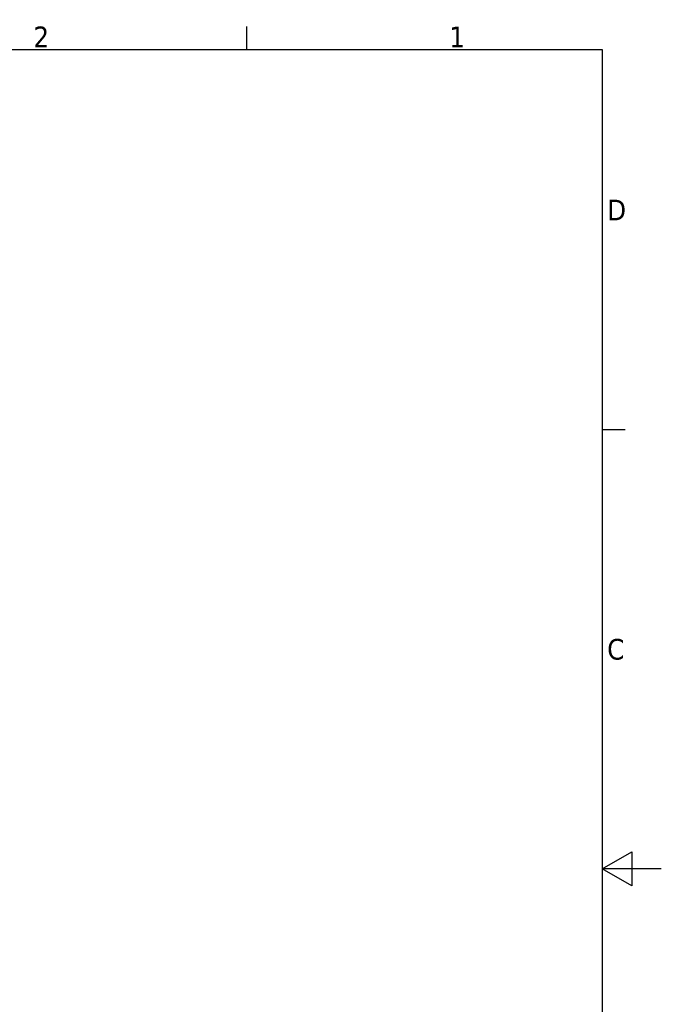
# Model space of a CAD drawing. Header units: millimetres. Extents: x 0 to 5040, y 0 to 3564.
# Tile 43 of 43: x 3739 to 5040, y 1507 to 3505. Entities that reach past the tile are written whole.
import ezdxf

# ---------------------------------------------------------------- set-up
doc = ezdxf.new("R2010")
doc.units = ezdxf.units.MM
doc.header["$LTSCALE"] = 12
doc.layers.get('0').update_dxf_attribs({"lineweight": 25})
doc.layers.add('Geometria schizzo (ISO)', color=7, linetype='Continuous', lineweight=25)
doc.layers.add('Simbolo (ISO)', color=7, linetype='Continuous', lineweight=25)
doc.styles.add('Testo nota (ISO)', font='tahoma.ttf')

# ---------------------------------------------------------------- blocks, each defined once
blk = doc.blocks.new('Bordi Bordo di default')
at = {"layer": 'Geometria schizzo (ISO)'}
for p, q in [((350, 287), (350, 290.9)), ((410, 222.75), (413.9, 222.75))]:
    blk.add_line(p, q, dxfattribs=at)
at = {"layer": 'Geometria schizzo (ISO)', "flags": 128}
for points in [[(10, 10), (10, 287), (410, 287), (410, 10), (10, 10)], [(420, 148.5), (410, 148.5), (415, 151.39), (415, 145.61), (410, 148.5)]]:
    blk.add_lwpolyline(points, dxfattribs=at)
at = {"layer": 'Simbolo (ISO)', "char_height": 3.5, "attachment_point": 7, "style": 'Testo nota (ISO)'}
for s, insert in [('2', (313.94, 287.4)), ('1', (384.21, 287.4)), ('D', (410.87, 258.13)), ('C', (410.86, 183.81))]:
    blk.add_mtext(s, dxfattribs=dict(at, insert=insert))

msp = doc.modelspace()

# ---------------------------------------------------------------- block references
at = {"xscale": 12, "yscale": 12, "zscale": 12}
msp.add_blockref('Bordi Bordo di default', (0, 0), dxfattribs=at)

doc.saveas('drawing.dxf')
